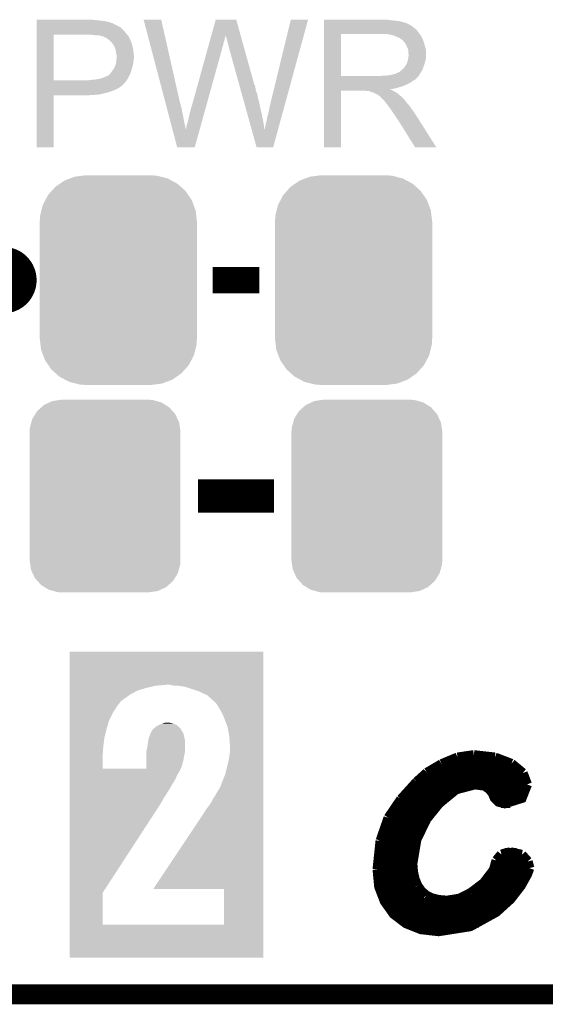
# Model space of a CAD drawing. Extents: x -0.05 to 0.95, y -0.15 to 1.54.
# Tile 9 of 32: x 0.48 to 0.63, y -0.15 to 0.14. Entities that reach past the tile are written whole.
import ezdxf

# ---------------------------------------------------------------- set-up
doc = ezdxf.new("R2010")
doc.units = 0
doc.layers.get('0').update_dxf_attribs({"linetype": 'CONTINUOUS'})
for name, color, linetype in [('GEOMAGNETIC_2_CLICK_V101_GKO', 5, 'CONTINUOUS'), ('GEOMAGNETIC_2_CLICK_V101_GTO', 14, 'CONTINUOUS'), ('GEOMAGNETIC_2_CLICK_V101_GTS', 12, 'CONTINUOUS')]:
    doc.layers.add(name, color=color, linetype=linetype)

# ---------------------------------------------------------------- blocks, each defined once
blk = doc.blocks.new('CUSTOM_75')
for points in [[(-0.01755, 0.02906), (-0.01625, 0.02996), (0.01772, 0.02906), (0.01604, 0.02996)], [(-0.01625, 0.02996), (-0.01451, 0.03062), (0.01604, 0.02996), (0.01479, 0.03062)], [(-0.01451, 0.03062), (-0.01315, 0.03114), (0.01479, 0.03062), (0.01274, 0.03114)], [(-0.01315, 0.03114), (-0.01076, 0.03144), (0.01274, 0.03114), (0.01157, 0.03144)], [(-0.01076, 0.03144), (-0.00985, 0.03155), (0.01157, 0.03144), (0.00985, 0.03155)], [(-0.02119, 0.02558), (-0.02007, 0.02685), (0.02107, 0.02558), (0.0202, 0.02685)], [(-0.02007, 0.02685), (-0.01898, 0.02807), (0.0202, 0.02685), (0.01884, 0.02807)], [(-0.01898, 0.02807), (-0.01755, 0.02906), (0.01884, 0.02807), (0.01772, 0.02906)], [(-0.02274, 0.02264), (-0.02197, 0.02411), (0.02263, 0.02264), (0.02208, 0.02411)], [(-0.02197, 0.02411), (-0.02119, 0.02558), (0.02208, 0.02411), (0.02107, 0.02558)], [(-0.02354, 0.01942), (-0.02315, 0.021), (0.02344, 0.01942), (0.02325, 0.021)], [(-0.02315, 0.021), (-0.02274, 0.02264), (0.02325, 0.021), (0.02263, 0.02264)], [(-0.02365, 0.0177), (-0.02354, 0.01942), (0.02365, 0.0177), (0.02344, 0.01942)], [(-0.0237, -0.0177), (-0.0237, 0.0177), (0.0237, -0.0177), (0.0237, 0.0177)], [(-0.02344, -0.01942), (-0.02365, -0.0177), (0.02354, -0.01942), (0.02365, -0.0177)], [(-0.02325, -0.021), (-0.02344, -0.01942), (0.02315, -0.021), (0.02354, -0.01942)], [(-0.02263, -0.02264), (-0.02325, -0.021), (0.02274, -0.02264), (0.02315, -0.021)], [(-0.02208, -0.02411), (-0.02263, -0.02264), (0.02197, -0.02411), (0.02274, -0.02264)], [(-0.02107, -0.02558), (-0.02208, -0.02411), (0.02119, -0.02558), (0.02197, -0.02411)], [(-0.0202, -0.02685), (-0.02107, -0.02558), (0.02007, -0.02685), (0.02119, -0.02558)], [(-0.01884, -0.02807), (-0.0202, -0.02685), (0.01898, -0.02807), (0.02007, -0.02685)], [(-0.01772, -0.02906), (-0.01884, -0.02807), (0.01755, -0.02906), (0.01898, -0.02807)], [(-0.01604, -0.02996), (-0.01772, -0.02906), (0.01625, -0.02996), (0.01755, -0.02906)], [(-0.01479, -0.03062), (-0.01604, -0.02996), (0.01451, -0.03062), (0.01625, -0.02996)], [(-0.01274, -0.03114), (-0.01479, -0.03062), (0.01315, -0.03114), (0.01451, -0.03062)], [(-0.01157, -0.03144), (-0.01274, -0.03114), (0.01076, -0.03144), (0.01315, -0.03114)], [(-0.00985, -0.03155), (-0.01157, -0.03144), (0.00985, -0.03155), (0.01076, -0.03144)]]:
    blk.add_solid(points)
blk = doc.blocks.new('CUSTOM_76')
for points in [[(-0.02042, 0.02561), (-0.01917, 0.02672), (0.02029, 0.02561), (0.01931, 0.02672)], [(-0.01917, 0.02672), (-0.01834, 0.02744), (0.01931, 0.02672), (0.01816, 0.02744)], [(-0.01834, 0.02744), (-0.01674, 0.02818), (0.01816, 0.02744), (0.01697, 0.02818)], [(-0.01674, 0.02818), (-0.01584, 0.0286), (0.01697, 0.02818), (0.01547, 0.0286)], [(-0.01584, 0.0286), (-0.01362, 0.02892), (0.01547, 0.0286), (0.01431, 0.02892)], [(-0.01362, 0.02892), (-0.0131, 0.029), (0.01431, 0.02892), (0.0131, 0.029)], [(-0.02188, 0.02327), (-0.02103, 0.02464), (0.02178, 0.02327), (0.02114, 0.02464)], [(-0.02103, 0.02464), (-0.02042, 0.02561), (0.02114, 0.02464), (0.02029, 0.02561)], [(-0.02262, 0.02061), (-0.0222, 0.02214), (0.02252, 0.02061), (0.0223, 0.02214)], [(-0.0222, 0.02214), (-0.02188, 0.02327), (0.0223, 0.02214), (0.02178, 0.02327)], [(-0.0227, 0.0194), (-0.02262, 0.02061), (0.0227, 0.0194), (0.02252, 0.02061)], [(-0.0227, -0.0194), (-0.0227, 0.0194), (0.0227, -0.0194), (0.0227, 0.0194)], [(-0.02252, -0.02061), (-0.0227, -0.0194), (0.02262, -0.02061), (0.0227, -0.0194)], [(-0.0223, -0.02214), (-0.02252, -0.02061), (0.0222, -0.02214), (0.02262, -0.02061)], [(-0.02178, -0.02327), (-0.0223, -0.02214), (0.02188, -0.02327), (0.0222, -0.02214)], [(-0.02114, -0.02464), (-0.02178, -0.02327), (0.02103, -0.02464), (0.02188, -0.02327)], [(-0.02029, -0.02561), (-0.02114, -0.02464), (0.02042, -0.02561), (0.02103, -0.02464)], [(-0.01931, -0.02672), (-0.02029, -0.02561), (0.01917, -0.02672), (0.02042, -0.02561)], [(-0.01816, -0.02744), (-0.01931, -0.02672), (0.01834, -0.02744), (0.01917, -0.02672)], [(-0.01697, -0.02818), (-0.01816, -0.02744), (0.01674, -0.02818), (0.01834, -0.02744)], [(-0.01547, -0.0286), (-0.01697, -0.02818), (0.01584, -0.0286), (0.01674, -0.02818)], [(-0.01431, -0.02892), (-0.01547, -0.0286), (0.01362, -0.02892), (0.01584, -0.0286)], [(-0.0131, -0.029), (-0.01431, -0.02892), (0.0131, -0.029), (0.01362, -0.02892)]]:
    blk.add_solid(points)

msp = doc.modelspace()

# ---------------------------------------------------------------- linework, layer by layer
at = {"layer": 'GEOMAGNETIC_2_CLICK_V101_GKO', "const_width": 0.006}
msp.add_lwpolyline([(-0.05, -0.15), (0.85, -0.15)], dxfattribs=at)
at = {"layer": 'GEOMAGNETIC_2_CLICK_V101_GTO', "const_width": 0.01}
msp.add_lwpolyline([(0.466, 0.065, 1), (0.476, 0.065, 1)], format="xyb", close=True, dxfattribs=at)
at = {"layer": 'GEOMAGNETIC_2_CLICK_V101_GTO'}
for points, const_width in [([(0.534, 0.065), (0.548, 0.065)], 0.008), ([(0.5296, 0), (0.5524, 0)], 0.01), ([(0.6077, -0.0787), (0.6125, -0.078)], 0.003), ([(0.6125, -0.078), (0.6126, -0.078)], 0.003), ([(0.6126, -0.078), (0.6189, -0.0787)], 0.003), ([(0.5985, -0.0833), (0.6029, -0.0807)], 0.003), ([(0.6029, -0.0807), (0.6077, -0.0787)], 0.003), ([(0.6034, -0.0804), (0.6236, -0.0804)], 0.003), ([(0.6189, -0.0787), (0.6239, -0.0806)], 0.003), ([(0.6239, -0.0806), (0.6273, -0.0834)], 0.003), ([(0.5954, -0.0861), (0.5985, -0.0833)], 0.003), ([(0.5984, -0.0834), (0.6273, -0.0834)], 0.003), ([(0.6273, -0.0834), (0.6286, -0.0868)], 0.003), ([(0.5907, -0.0913), (0.5954, -0.0861)], 0.003), ([(0.5941, -0.1107), (0.5953, -0.1034), (0.5983, -0.0972), (0.6021, -0.0925), (0.6072, -0.0883), (0.6129, -0.0868), (0.6159, -0.0872), (0.6174, -0.0883), (0.6183, -0.0895), (0.6189, -0.0909), (0.62, -0.092), (0.6219, -0.0925), (0.627, -0.0909), (0.6286, -0.0868)], 0.003), ([(0.5951, -0.0864), (0.6286, -0.0864)], 0.003), ([(0.5923, -0.0894), (0.6055, -0.0894)], 0.003), ([(0.6182, -0.0894), (0.628, -0.0894)], 0.003), ([(0.5869, -0.0969), (0.5907, -0.0913)], 0.003), ([(0.5898, -0.0924), (0.6022, -0.0924)], 0.003), ([(0.6208, -0.0924), (0.6236, -0.0924)], 0.003), ([(0.5878, -0.0954), (0.5996, -0.0954)], 0.003), ([(0.5845, -0.1038), (0.5869, -0.0969)], 0.003), ([(0.5862, -0.0984), (0.5976, -0.0984)], 0.003), ([(0.5851, -0.1014), (0.5961, -0.1014)], 0.003), ([(0.5836, -0.1124), (0.5845, -0.1038)], 0.003), ([(0.5843, -0.1044), (0.595, -0.1044)], 0.003), ([(0.5838, -0.1074), (0.5943, -0.1074)], 0.003), ([(0.6194, -0.1097), (0.6209, -0.1079)], 0.003), ([(0.6209, -0.1079), (0.6236, -0.1072)], 0.003), ([(0.6219, -0.1074), (0.6255, -0.1074)], 0.003), ([(0.6236, -0.1072), (0.627, -0.108)], 0.003), ([(0.627, -0.108), (0.6288, -0.11)], 0.003), ([(0.5836, -0.1104), (0.5941, -0.1104)], 0.003), ([(0.5941, -0.1107), (0.5943, -0.1132)], 0.003), ([(0.6186, -0.1126), (0.6194, -0.1097)], 0.003), ([(0.6192, -0.1104), (0.6289, -0.1104)], 0.003), ([(0.6288, -0.11), (0.6293, -0.112)], 0.003), ([(0.5836, -0.1124), (0.5841, -0.1176), (0.5858, -0.122), (0.5885, -0.1258), (0.5922, -0.1286), (0.5967, -0.1304), (0.602, -0.131), (0.6115, -0.1295), (0.6193, -0.1252), (0.6236, -0.1213), (0.6267, -0.1173), (0.6286, -0.1139), (0.6293, -0.112)], 0.003), ([(0.5836, -0.1134), (0.5943, -0.1134)], 0.003), ([(0.5943, -0.1132), (0.5948, -0.1154)], 0.003), ([(0.6156, -0.1165), (0.6186, -0.1126)], 0.003), ([(0.6181, -0.1134), (0.6288, -0.1134)], 0.003), ([(0.5839, -0.1164), (0.5951, -0.1164)], 0.003), ([(0.5948, -0.1154), (0.5956, -0.1173)], 0.003), ([(0.6118, -0.1194), (0.6156, -0.1165)], 0.003), ([(0.6157, -0.1164), (0.6273, -0.1164)], 0.003), ([(0.5847, -0.1194), (0.5972, -0.1194)], 0.003), ([(0.5956, -0.1173), (0.5967, -0.1189)], 0.003), ([(0.5967, -0.1189), (0.5982, -0.1202)], 0.003), ([(0.6083, -0.1212), (0.6118, -0.1194)], 0.003), ([(0.6119, -0.1194), (0.6252, -0.1194)], 0.003), ([(0.586, -0.1224), (0.6226, -0.1224)], 0.003), ([(0.5982, -0.1202), (0.6, -0.1211)], 0.003), ([(0.6, -0.1211), (0.6021, -0.1216)], 0.003), ([(0.6021, -0.1216), (0.6045, -0.1218)], 0.003), ([(0.6045, -0.1218), (0.6083, -0.1212)], 0.003), ([(0.5882, -0.1254), (0.619, -0.1254)], 0.003), ([(0.5919, -0.1284), (0.6141, -0.1284)], 0.003)]:
    msp.add_lwpolyline(points, dxfattribs=dict(at, const_width=const_width))
for points in [[(0.481, 0.1433), (0.481, 0.1434), (0.4985, 0.1433), (0.4976, 0.1434)], [(0.481, 0.1431), (0.481, 0.1433), (0.5005, 0.1431), (0.4985, 0.1433)], [(0.481, 0.143), (0.481, 0.1431), (0.5013, 0.143), (0.5005, 0.1431)], [(0.481, 0.1429), (0.481, 0.143), (0.5018, 0.1429), (0.5014, 0.143)], [(0.481, 0.1428), (0.481, 0.1429), (0.5023, 0.1428), (0.5018, 0.1429)], [(0.481, 0.1424), (0.481, 0.1428), (0.5037, 0.1424), (0.5023, 0.1428)], [(0.481, 0.1416), (0.481, 0.1424), (0.5053, 0.1416), (0.5037, 0.1424)], [(0.51983, 0.1182), (0.5132, 0.1434), (0.5242, 0.1182), (0.5185, 0.1434)], [(0.5132, 0.1434), (0.5132, 0.1434), (0.5185, 0.1434), (0.5132, 0.1434)], [(0.5336, 0.1387), (0.5349, 0.1434), (0.5424, 0.1387), (0.5411, 0.1434)], [(0.5349, 0.1434), (0.5349, 0.1434), (0.5411, 0.1434), (0.5349, 0.1434)], [(0.5515, 0.1187), (0.5575, 0.1434), (0.55595, 0.1187), (0.5627, 0.1434)], [(0.5575, 0.1434), (0.5575, 0.1434), (0.5627, 0.1434), (0.5575, 0.1434)], [(0.5675, 0.1433), (0.5675, 0.1434), (0.5874, 0.1433), (0.5863, 0.1434)], [(0.5675, 0.1431), (0.5675, 0.1433), (0.5887, 0.1431), (0.5874, 0.1433)], [(0.5675, 0.143), (0.5675, 0.1431), (0.59, 0.143), (0.5887, 0.1431)], [(0.5675, 0.1427), (0.5675, 0.143), (0.5912, 0.1427), (0.59, 0.143)], [(0.5675, 0.1425), (0.5675, 0.1427), (0.5918, 0.1425), (0.5912, 0.1427)], [(0.5675, 0.1424), (0.5675, 0.1425), (0.5923, 0.1424), (0.5918, 0.1425)], [(0.5675, 0.1423), (0.5675, 0.1424), (0.5924, 0.1423), (0.5924, 0.1424)], [(0.5675, 0.1424), (0.5675, 0.1424), (0.5924, 0.1424), (0.5923, 0.1424)], [(0.5675, 0.1421), (0.5675, 0.1423), (0.5928, 0.1421), (0.5924, 0.1423)], [(0.481, 0.1412), (0.481, 0.1416), (0.506, 0.1412), (0.5053, 0.1416)], [(0.481, 0.1411), (0.481, 0.1412), (0.5061, 0.1411), (0.506, 0.1412)], [(0.481, 0.141), (0.481, 0.1411), (0.5064, 0.141), (0.5061, 0.1411)], [(0.481, 0.1406), (0.481, 0.141), (0.5067, 0.1406), (0.5064, 0.141)], [(0.481, 0.1397), (0.481, 0.1406), (0.5076, 0.1397), (0.5067, 0.1406)], [(0.481, 0.1391), (0.481, 0.1397), (0.5081, 0.1391), (0.5076, 0.1397)], [(0.5675, 0.1419), (0.5675, 0.1421), (0.5933, 0.1419), (0.5928, 0.1421)], [(0.5675, 0.1415), (0.5675, 0.1419), (0.5939, 0.1415), (0.5933, 0.1419)], [(0.5675, 0.141), (0.5675, 0.1415), (0.5946, 0.141), (0.5939, 0.1415)], [(0.5675, 0.1404), (0.5675, 0.141), (0.5953, 0.1404), (0.5946, 0.141)], [(0.5675, 0.1396), (0.5675, 0.1404), (0.5959, 0.1396), (0.5953, 0.1404)], [(0.5675, 0.1391), (0.5675, 0.1396), (0.59629, 0.1391), (0.5959, 0.1396)], [(0.481, 0.1389), (0.481, 0.1391), (0.50827, 0.1389), (0.5081, 0.1391)], [(0.481, 0.1251), (0.481, 0.1389), (0.4861, 0.1251), (0.4861, 0.1389)], [(0.4981, 0.1388), (0.4971, 0.1389), (0.50836, 0.1388), (0.50827, 0.1389)], [(0.4989, 0.1387), (0.4981, 0.1388), (0.50844, 0.1387), (0.50836, 0.1388)], [(0.5004, 0.1385), (0.4996, 0.1387), (0.50861, 0.1385), (0.50844, 0.1387)], [(0.50087, 0.1384), (0.5006, 0.1385), (0.5087, 0.1384), (0.50861, 0.1385)], [(0.5014, 0.1382), (0.50087, 0.1384), (0.50879, 0.1382), (0.5087, 0.1384)], [(0.502, 0.1379), (0.5014, 0.1382), (0.50892, 0.1379), (0.50879, 0.1382)], [(0.5025, 0.1375), (0.502, 0.1379), (0.5091, 0.1375), (0.50892, 0.1379)], [(0.50263, 0.1374), (0.5025, 0.1375), (0.5092, 0.1374), (0.5091, 0.1375)], [(0.503, 0.1371), (0.50263, 0.1374), (0.5093, 0.1371), (0.5092, 0.1374)], [(0.5035, 0.1366), (0.503, 0.1371), (0.5095, 0.1366), (0.5093, 0.1371)], [(0.5036, 0.1365), (0.5035, 0.1366), (0.50953, 0.1365), (0.5095, 0.1366)], [(0.5038, 0.1362), (0.5036, 0.1365), (0.50963, 0.1362), (0.50953, 0.1365)], [(0.53277, 0.1357), (0.53299, 0.1365), (0.5371, 0.1357), (0.5373, 0.1365)], [(0.53299, 0.1365), (0.53318, 0.1372), (0.5373, 0.1365), (0.5375, 0.1372)], [(0.53318, 0.1372), (0.53335, 0.1378), (0.5375, 0.1372), (0.5377, 0.1378)], [(0.53335, 0.1378), (0.53349, 0.1383), (0.5377, 0.1378), (0.5378, 0.1383)], [(0.53349, 0.1383), (0.53357, 0.1386), (0.5378, 0.1383), (0.5378, 0.1386)], [(0.53357, 0.1386), (0.5336, 0.1387), (0.5378, 0.1386), (0.5379, 0.1387)], [(0.5379, 0.1386), (0.5379, 0.1387), (0.54243, 0.1386), (0.5424, 0.1387)], [(0.5382, 0.1377), (0.5379, 0.1386), (0.54268, 0.1377), (0.54243, 0.1386)], [(0.5384, 0.137), (0.5382, 0.1377), (0.54287, 0.137), (0.54268, 0.1377)], [(0.5386, 0.1362), (0.5384, 0.137), (0.54309, 0.1362), (0.54287, 0.137)], [(0.5675, 0.1264), (0.5675, 0.1391), (0.5726, 0.1264), (0.5726, 0.1391)], [(0.5675, 0.1391), (0.5675, 0.1391), (0.5726, 0.1391), (0.5847, 0.1391)], [(0.5875, 0.1389), (0.5862, 0.1391), (0.59644, 0.1389), (0.59629, 0.1391)], [(0.58823, 0.1387), (0.5875, 0.1389), (0.5966, 0.1387), (0.59644, 0.1389)], [(0.5886, 0.1386), (0.58823, 0.1387), (0.5966, 0.1386), (0.5966, 0.1387)], [(0.5894, 0.1382), (0.5886, 0.1386), (0.5969, 0.1382), (0.5967, 0.1386)], [(0.5886, 0.1386), (0.5886, 0.1386), (0.5967, 0.1386), (0.5966, 0.1386)], [(0.5902, 0.1379), (0.5894, 0.1382), (0.59702, 0.1379), (0.5969, 0.1382)], [(0.59047, 0.1377), (0.5902, 0.1379), (0.5971, 0.1377), (0.59702, 0.1379)], [(0.5906, 0.1376), (0.59047, 0.1377), (0.59714, 0.1376), (0.5971, 0.1377)], [(0.5909, 0.1374), (0.5906, 0.1376), (0.59723, 0.1374), (0.59714, 0.1376)], [(0.59135, 0.137), (0.591, 0.1374), (0.5974, 0.137), (0.59723, 0.1374)], [(0.5917, 0.1366), (0.59135, 0.137), (0.59753, 0.1366), (0.5974, 0.137)], [(0.59206, 0.1361), (0.5917, 0.1366), (0.5977, 0.1361), (0.59753, 0.1366)], [(0.50401, 0.136), (0.5039, 0.1362), (0.5097, 0.136), (0.50963, 0.1362)], [(0.5043, 0.1355), (0.50401, 0.136), (0.50982, 0.1355), (0.5097, 0.136)], [(0.50445, 0.1352), (0.5043, 0.1355), (0.5099, 0.1352), (0.50982, 0.1355)], [(0.5046, 0.1349), (0.50445, 0.1352), (0.50997, 0.1349), (0.5099, 0.1352)], [(0.50475, 0.1343), (0.5046, 0.1349), (0.5101, 0.1343), (0.50997, 0.1349)], [(0.5048, 0.1341), (0.50475, 0.1343), (0.51012, 0.1341), (0.5101, 0.1343)], [(0.5049, 0.1335), (0.5048, 0.1341), (0.51018, 0.1335), (0.51012, 0.1341)], [(0.50494, 0.1333), (0.5049, 0.1335), (0.5102, 0.1333), (0.51018, 0.1335)], [(0.5277, 0.1174), (0.53235, 0.1342), (0.53204, 0.1174), (0.5367, 0.1342)], [(0.53235, 0.1342), (0.53257, 0.135), (0.5367, 0.1342), (0.5369, 0.135)], [(0.53257, 0.135), (0.53277, 0.1357), (0.5369, 0.135), (0.5371, 0.1357)], [(0.5388, 0.1355), (0.5386, 0.1362), (0.54329, 0.1355), (0.54309, 0.1362)], [(0.5389, 0.1349), (0.5388, 0.1355), (0.54345, 0.1349), (0.54329, 0.1355)], [(0.539, 0.1346), (0.5389, 0.1349), (0.54354, 0.1346), (0.54345, 0.1349)], [(0.5391, 0.1344), (0.539, 0.1346), (0.54359, 0.1344), (0.54354, 0.1346)], [(0.5391, 0.1342), (0.5391, 0.1344), (0.54365, 0.1342), (0.54359, 0.1344)], [(0.54196, 0.1239), (0.5391, 0.1342), (0.5465, 0.1239), (0.54365, 0.1342)], [(0.5922, 0.1359), (0.59206, 0.1361), (0.59776, 0.1359), (0.5977, 0.1361)], [(0.5925, 0.1351), (0.5922, 0.1359), (0.598, 0.1351), (0.59776, 0.1359)], [(0.5928, 0.1345), (0.5925, 0.1351), (0.59812, 0.1345), (0.598, 0.1351)], [(0.59286, 0.1341), (0.5928, 0.1345), (0.5982, 0.1341), (0.59812, 0.1345)], [(0.5929, 0.1338), (0.59286, 0.1341), (0.5982, 0.1338), (0.5982, 0.1341)], [(0.5929, 0.1333), (0.5929, 0.1338), (0.5982, 0.1333), (0.5982, 0.1338)], [(0.50482, 0.13), (0.505, 0.1309), (0.51, 0.13), (0.51018, 0.1309)], [(0.5051, 0.1325), (0.50494, 0.1333), (0.51027, 0.1325), (0.5102, 0.1333)], [(0.505, 0.1309), (0.50501, 0.131), (0.51018, 0.1309), (0.5102, 0.131)], [(0.50501, 0.131), (0.50504, 0.1314), (0.5102, 0.131), (0.5102, 0.1314)], [(0.50504, 0.1314), (0.50508, 0.1318), (0.5102, 0.1314), (0.5103, 0.1318)], [(0.50508, 0.1318), (0.5051, 0.1321), (0.5103, 0.1318), (0.5103, 0.1321)], [(0.5051, 0.1322), (0.5051, 0.1325), (0.5103, 0.1322), (0.51027, 0.1325)], [(0.5051, 0.1321), (0.5051, 0.1322), (0.5103, 0.1321), (0.5103, 0.1322)], [(0.5923, 0.13), (0.5925, 0.1305), (0.59772, 0.13), (0.5979, 0.1305)], [(0.5925, 0.1305), (0.5927, 0.131), (0.5979, 0.1305), (0.598, 0.131)], [(0.5927, 0.131), (0.5928, 0.1315), (0.598, 0.131), (0.5981, 0.1315)], [(0.5928, 0.1315), (0.59286, 0.1319), (0.5981, 0.1315), (0.5982, 0.1319)], [(0.59286, 0.1319), (0.593, 0.1329), (0.5982, 0.1319), (0.5982, 0.1329)], [(0.593, 0.133), (0.5929, 0.1333), (0.5982, 0.133), (0.5982, 0.1333)], [(0.593, 0.1329), (0.593, 0.133), (0.5982, 0.1329), (0.5982, 0.133)], [(0.50336, 0.1274), (0.5036, 0.1278), (0.5093, 0.1274), (0.50941, 0.1278)], [(0.5036, 0.1278), (0.50384, 0.1281), (0.50941, 0.1278), (0.5095, 0.1281)], [(0.50384, 0.1281), (0.504, 0.1283), (0.5095, 0.1281), (0.50956, 0.1283)], [(0.504, 0.1283), (0.5044, 0.129), (0.50956, 0.1283), (0.50978, 0.129)], [(0.5044, 0.129), (0.50458, 0.1294), (0.50978, 0.129), (0.5099, 0.1294)], [(0.50458, 0.1294), (0.5048, 0.1299), (0.5099, 0.1294), (0.50998, 0.1299)], [(0.5048, 0.1299), (0.50482, 0.13), (0.50998, 0.1299), (0.51, 0.13)], [(0.5896, 0.1274), (0.5901, 0.1276), (0.59657, 0.1274), (0.59669, 0.1276)], [(0.5901, 0.1276), (0.59097, 0.1283), (0.59669, 0.1276), (0.5971, 0.1283)], [(0.59097, 0.1283), (0.5911, 0.1284), (0.5971, 0.1283), (0.59714, 0.1284)], [(0.5911, 0.1284), (0.5916, 0.1289), (0.59714, 0.1284), (0.59732, 0.1289)], [(0.5916, 0.1289), (0.5919, 0.1294), (0.59732, 0.1289), (0.5975, 0.1294)], [(0.5919, 0.1294), (0.592, 0.1295), (0.5975, 0.1294), (0.59754, 0.1295)], [(0.592, 0.1295), (0.5921, 0.1297), (0.59754, 0.1295), (0.59761, 0.1297)], [(0.5921, 0.1297), (0.5923, 0.13), (0.59761, 0.1297), (0.59772, 0.13)], [(0.481, 0.1246), (0.481, 0.1251), (0.5077, 0.1246), (0.50806, 0.1251)], [(0.481, 0.1251), (0.481, 0.1251), (0.4964, 0.1251), (0.4861, 0.1251)], [(0.481, 0.124), (0.481, 0.1246), (0.5071, 0.124), (0.5077, 0.1246)], [(0.4964, 0.1251), (0.4968, 0.1252), (0.50806, 0.1251), (0.50813, 0.1252)], [(0.4972, 0.1252), (0.4976, 0.1253), (0.50813, 0.1252), (0.5082, 0.1253)], [(0.4976, 0.1253), (0.4987, 0.1254), (0.5082, 0.1253), (0.50826, 0.1254)], [(0.4987, 0.1254), (0.4999, 0.1256), (0.50826, 0.1254), (0.50837, 0.1256)], [(0.4999, 0.1256), (0.501, 0.1259), (0.50837, 0.1256), (0.50854, 0.1259)], [(0.501, 0.1259), (0.5021, 0.1264), (0.50854, 0.1259), (0.50883, 0.1264)], [(0.5021, 0.1264), (0.5026, 0.1266), (0.50883, 0.1264), (0.50894, 0.1266)], [(0.5026, 0.1266), (0.5027, 0.1267), (0.50894, 0.1266), (0.509, 0.1267)], [(0.5027, 0.1267), (0.5033, 0.1273), (0.509, 0.1267), (0.50926, 0.1273)], [(0.5033, 0.1273), (0.50336, 0.1274), (0.50926, 0.1273), (0.5093, 0.1274)], [(0.5675, 0.126), (0.5675, 0.1264), (0.5956, 0.126), (0.59592, 0.1264)], [(0.5675, 0.1264), (0.5675, 0.1264), (0.5841, 0.1264), (0.5726, 0.1264)], [(0.5675, 0.1259), (0.5675, 0.126), (0.5955, 0.1259), (0.5956, 0.126)], [(0.5675, 0.1257), (0.5675, 0.1259), (0.5953, 0.1257), (0.5954, 0.1259)], [(0.5675, 0.1259), (0.5675, 0.1259), (0.5954, 0.1259), (0.5955, 0.1259)], [(0.5675, 0.1255), (0.5675, 0.1257), (0.5951, 0.1255), (0.5953, 0.1257)], [(0.5675, 0.1253), (0.5675, 0.1255), (0.5948, 0.1253), (0.5951, 0.1255)], [(0.5675, 0.1251), (0.5675, 0.1253), (0.5944, 0.1251), (0.5948, 0.1253)], [(0.5675, 0.1245), (0.5675, 0.1251), (0.5936, 0.1245), (0.5944, 0.1251)], [(0.5675, 0.1239), (0.5675, 0.1245), (0.5924, 0.1239), (0.5936, 0.1245)], [(0.5841, 0.1264), (0.5847, 0.1265), (0.59592, 0.1264), (0.596, 0.1265)], [(0.5855, 0.1265), (0.5873, 0.1267), (0.596, 0.1265), (0.59613, 0.1267)], [(0.5873, 0.1267), (0.5882, 0.1269), (0.59613, 0.1267), (0.59627, 0.1269)], [(0.5882, 0.1269), (0.5889, 0.1271), (0.59627, 0.1269), (0.5964, 0.1271)], [(0.5891, 0.1271), (0.5893, 0.1273), (0.5964, 0.1271), (0.59652, 0.1273)], [(0.5893, 0.1273), (0.5896, 0.1274), (0.59652, 0.1273), (0.59657, 0.1274)], [(0.481, 0.1239), (0.481, 0.124), (0.5071, 0.1239), (0.5071, 0.124)], [(0.481, 0.1236), (0.481, 0.1239), (0.5068, 0.1236), (0.5071, 0.1239)], [(0.481, 0.1235), (0.481, 0.1236), (0.5065, 0.1235), (0.5068, 0.1236)], [(0.481, 0.1232), (0.481, 0.1235), (0.5062, 0.1232), (0.5065, 0.1235)], [(0.481, 0.1229), (0.481, 0.1232), (0.5058, 0.1229), (0.5062, 0.1232)], [(0.481, 0.1223), (0.481, 0.1229), (0.5046, 0.1223), (0.5058, 0.1229)], [(0.481, 0.122), (0.481, 0.1223), (0.5039, 0.122), (0.5046, 0.1223)], [(0.481, 0.1214), (0.481, 0.122), (0.5021, 0.1214), (0.5039, 0.122)], [(0.54204, 0.1236), (0.54196, 0.1239), (0.5467, 0.1236), (0.5465, 0.1239)], [(0.54215, 0.1232), (0.54204, 0.1236), (0.5468, 0.1232), (0.5467, 0.1236)], [(0.54229, 0.1227), (0.54215, 0.1232), (0.5469, 0.1227), (0.5468, 0.1232)], [(0.54248, 0.122), (0.54229, 0.1227), (0.547, 0.122), (0.5469, 0.1227)], [(0.54268, 0.1213), (0.54248, 0.122), (0.5473, 0.1213), (0.547, 0.122)], [(0.5675, 0.1233), (0.5675, 0.1239), (0.591, 0.1233), (0.5924, 0.1239)], [(0.5675, 0.1231), (0.5675, 0.1233), (0.5902, 0.1231), (0.591, 0.1233)], [(0.5675, 0.1228), (0.5675, 0.1231), (0.5893, 0.1228), (0.5902, 0.1231)], [(0.5675, 0.1226), (0.5675, 0.1228), (0.5884, 0.1226), (0.5893, 0.1228)], [(0.5675, 0.1225), (0.5675, 0.1226), (0.5874, 0.1225), (0.5884, 0.1226)], [(0.5675, 0.1224), (0.5675, 0.1225), (0.5875, 0.1224), (0.5874, 0.1225)], [(0.5675, 0.122), (0.5675, 0.1224), (0.5883, 0.122), (0.5875, 0.1224)], [(0.5675, 0.105), (0.5675, 0.122), (0.5726, 0.105), (0.5726, 0.122)], [(0.5675, 0.122), (0.5675, 0.122), (0.5726, 0.122), (0.5802, 0.122)], [(0.5806, 0.1219), (0.5802, 0.122), (0.5885, 0.1219), (0.5883, 0.122)], [(0.5812, 0.1218), (0.5811, 0.1219), (0.58867, 0.1218), (0.5885, 0.1219)], [(0.5822, 0.1215), (0.5813, 0.1218), (0.58917, 0.1215), (0.58867, 0.1218)], [(0.481, 0.1212), (0.481, 0.1214), (0.5011, 0.1212), (0.5021, 0.1214)], [(0.481, 0.1209), (0.481, 0.1212), (0.5, 0.1209), (0.5011, 0.1212)], [(0.481, 0.1208), (0.481, 0.1209), (0.4988, 0.1208), (0.5, 0.1209)], [(0.481, 0.1207), (0.481, 0.1208), (0.4974, 0.1207), (0.4988, 0.1208)], [(0.481, 0.1206), (0.481, 0.1207), (0.4959, 0.1206), (0.4974, 0.1207)], [(0.481, 0.105), (0.481, 0.1206), (0.4861, 0.105), (0.4861, 0.1206)], [(0.481, 0.1206), (0.481, 0.1206), (0.4861, 0.1206), (0.4959, 0.1206)], [(0.5429, 0.1205), (0.54268, 0.1213), (0.5475, 0.1205), (0.5473, 0.1213)], [(0.54318, 0.1195), (0.5429, 0.1205), (0.5477, 0.1195), (0.5475, 0.1205)], [(0.54346, 0.1185), (0.54318, 0.1195), (0.548, 0.1185), (0.5477, 0.1195)], [(0.5511, 0.117), (0.5515, 0.1187), (0.55548, 0.117), (0.55595, 0.1187)], [(0.5826, 0.1214), (0.5822, 0.1215), (0.58933, 0.1214), (0.58917, 0.1215)], [(0.58275, 0.1213), (0.5826, 0.1214), (0.5895, 0.1213), (0.58933, 0.1214)], [(0.5832, 0.121), (0.58275, 0.1213), (0.58988, 0.121), (0.5895, 0.1213)], [(0.5835, 0.1209), (0.5832, 0.121), (0.59, 0.1209), (0.58988, 0.121)], [(0.5836, 0.1208), (0.5836, 0.1209), (0.5901, 0.1208), (0.59, 0.1209)], [(0.5841, 0.1205), (0.5836, 0.1208), (0.5904, 0.1205), (0.5901, 0.1208)], [(0.5842, 0.1204), (0.5841, 0.1205), (0.5906, 0.1204), (0.5904, 0.1205)], [(0.5854, 0.1192), (0.5842, 0.1204), (0.5918, 0.1192), (0.5906, 0.1204)], [(0.5857, 0.1189), (0.5854, 0.1192), (0.59203, 0.1189), (0.5918, 0.1192)], [(0.586, 0.1185), (0.5857, 0.1189), (0.59232, 0.1185), (0.59203, 0.1189)], [(0.51988, 0.118), (0.51983, 0.1182), (0.5243, 0.118), (0.5242, 0.1182)], [(0.51993, 0.1178), (0.51988, 0.118), (0.5243, 0.1178), (0.5243, 0.118)], [(0.52009, 0.1172), (0.51993, 0.1178), (0.5245, 0.1172), (0.5243, 0.1178)], [(0.5202, 0.1168), (0.52009, 0.1172), (0.5246, 0.1168), (0.5245, 0.1172)], [(0.52033, 0.1163), (0.5202, 0.1168), (0.5247, 0.1163), (0.5246, 0.1168)], [(0.52049, 0.1157), (0.52033, 0.1163), (0.5248, 0.1157), (0.5247, 0.1163)], [(0.5208, 0.1145), (0.52049, 0.1157), (0.5251, 0.1145), (0.5248, 0.1157)], [(0.5271, 0.1154), (0.5273, 0.1159), (0.53148, 0.1154), (0.53162, 0.1159)], [(0.5273, 0.1159), (0.5275, 0.1169), (0.53162, 0.1159), (0.5319, 0.1169)], [(0.5275, 0.1169), (0.5276, 0.1172), (0.5319, 0.1169), (0.53198, 0.1172)], [(0.5276, 0.1172), (0.5277, 0.1174), (0.53198, 0.1172), (0.53204, 0.1174)], [(0.54376, 0.1174), (0.54346, 0.1185), (0.5482, 0.1174), (0.548, 0.1185)], [(0.54437, 0.1152), (0.54376, 0.1174), (0.5487, 0.1152), (0.5482, 0.1174)], [(0.5508, 0.1154), (0.5511, 0.117), (0.55504, 0.1154), (0.55548, 0.117)], [(0.5861, 0.1184), (0.586, 0.1185), (0.5924, 0.1184), (0.59232, 0.1185)], [(0.5862, 0.1183), (0.5861, 0.1184), (0.59249, 0.1183), (0.5924, 0.1184)], [(0.5868, 0.1175), (0.5862, 0.1183), (0.5932, 0.1175), (0.59249, 0.1183)], [(0.5874, 0.1167), (0.5868, 0.1175), (0.59376, 0.1167), (0.5932, 0.1175)], [(0.58753, 0.1165), (0.5874, 0.1167), (0.5939, 0.1165), (0.59376, 0.1167)], [(0.58827, 0.1154), (0.58753, 0.1165), (0.5947, 0.1154), (0.5939, 0.1165)], [(0.52114, 0.1132), (0.5208, 0.1145), (0.5253, 0.1132), (0.5251, 0.1145)], [(0.52151, 0.1118), (0.52114, 0.1132), (0.5256, 0.1118), (0.5253, 0.1132)], [(0.5264, 0.1123), (0.5267, 0.1135), (0.53062, 0.1123), (0.53096, 0.1135)], [(0.5267, 0.1135), (0.527, 0.1148), (0.53096, 0.1135), (0.53132, 0.1148)], [(0.527, 0.1148), (0.5271, 0.1154), (0.53132, 0.1148), (0.53148, 0.1154)], [(0.54504, 0.1128), (0.54437, 0.1152), (0.5492, 0.1128), (0.5487, 0.1152)], [(0.54573, 0.11031), (0.54504, 0.1128), (0.5496, 0.11031), (0.5492, 0.1128)], [(0.55, 0.1122), (0.5502, 0.1128), (0.55417, 0.1122), (0.55433, 0.1128)], [(0.5502, 0.1128), (0.5504, 0.114), (0.55433, 0.1128), (0.55466, 0.114)], [(0.5504, 0.114), (0.5508, 0.1154), (0.55466, 0.114), (0.55504, 0.1154)], [(0.5886, 0.1149), (0.58827, 0.1154), (0.59502, 0.1149), (0.5947, 0.1154)], [(0.5891, 0.1142), (0.5886, 0.1149), (0.59546, 0.1142), (0.59502, 0.1149)], [(0.5895, 0.1135), (0.5891, 0.1142), (0.59591, 0.1135), (0.59546, 0.1142)], [(0.5898, 0.1132), (0.5895, 0.1135), (0.5961, 0.1132), (0.59591, 0.1135)], [(0.5899, 0.113), (0.5898, 0.1132), (0.59622, 0.113), (0.5961, 0.1132)], [(0.5949, 0.105), (0.5899, 0.113), (0.6013, 0.105), (0.59622, 0.113)], [(0.5219, 0.11031), (0.52151, 0.1118), (0.5259, 0.11031), (0.5256, 0.1118)], [(0.5233, 0.105), (0.5219, 0.11031), (0.5286, 0.105), (0.53007, 0.11031)], [(0.5259, 0.1104), (0.526, 0.1106), (0.5301, 0.1104), (0.53015, 0.1106)], [(0.5259, 0.11031), (0.5259, 0.1104), (0.53007, 0.11031), (0.5301, 0.1104)], [(0.526, 0.1106), (0.5261, 0.1109), (0.53015, 0.1106), (0.53024, 0.1109)], [(0.5261, 0.1113), (0.5262, 0.1118), (0.53035, 0.1113), (0.53049, 0.1118)], [(0.5261, 0.1109), (0.5261, 0.1113), (0.53024, 0.1109), (0.53035, 0.1113)], [(0.5262, 0.1118), (0.5264, 0.1123), (0.53049, 0.1118), (0.53062, 0.1123)], [(0.5472, 0.105), (0.54573, 0.11031), (0.5522, 0.105), (0.55365, 0.11031)], [(0.5496, 0.1104), (0.5497, 0.1105), (0.55368, 0.1104), (0.5537, 0.1105)], [(0.5496, 0.11031), (0.5496, 0.1104), (0.55365, 0.11031), (0.55368, 0.1104)], [(0.5497, 0.1107), (0.5498, 0.111), (0.55376, 0.1107), (0.55384, 0.111)], [(0.5497, 0.1105), (0.5497, 0.1107), (0.5537, 0.1105), (0.55376, 0.1107)], [(0.5498, 0.1113), (0.5499, 0.1117), (0.55392, 0.1113), (0.55403, 0.1117)], [(0.5498, 0.111), (0.5498, 0.1113), (0.55384, 0.111), (0.55392, 0.1113)], [(0.5499, 0.1117), (0.55, 0.1122), (0.55403, 0.1117), (0.55417, 0.1122)], [(0.6013, 0.105), (0.6013, 0.105), (0.6013, 0.105), (0.5949, 0.105)], [(0.4909, -0.0568), (0.4909, -0.0468), (0.5492, -0.0568), (0.5492, -0.0468)], [(0.4909, -0.0468), (0.4909, -0.0468), (0.5492, -0.0468), (0.4909, -0.0468)], [(0.4909, -0.0571), (0.4909, -0.0568), (0.5168, -0.0571), (0.5203, -0.0568)], [(0.4909, -0.0578), (0.4909, -0.0571), (0.5138, -0.0578), (0.5168, -0.0571)], [(0.4909, -0.0586), (0.4909, -0.0578), (0.5113, -0.0586), (0.5138, -0.0578)], [(0.4909, -0.0597), (0.4909, -0.0586), (0.5092, -0.0597), (0.5113, -0.0586)], [(0.5218, -0.057), (0.5211, -0.0568), (0.5492, -0.057), (0.5492, -0.0568)], [(0.5235, -0.0571), (0.5218, -0.057), (0.5492, -0.0571), (0.5492, -0.057)], [(0.5256, -0.0574), (0.5235, -0.0571), (0.5492, -0.0574), (0.5492, -0.0571)], [(0.5278, -0.0581), (0.5256, -0.0574), (0.5492, -0.0581), (0.5492, -0.0574)], [(0.5301, -0.0589), (0.5278, -0.0581), (0.5492, -0.0589), (0.5492, -0.0581)], [(0.5324, -0.06), (0.5301, -0.0589), (0.5492, -0.06), (0.5492, -0.0589)], [(0.4909, -0.0608), (0.4909, -0.0597), (0.5077, -0.0608), (0.5092, -0.0597)], [(0.4909, -0.0617), (0.4909, -0.0608), (0.5064, -0.0617), (0.5077, -0.0608)], [(0.4909, -0.0624), (0.4909, -0.0617), (0.5059, -0.0624), (0.5064, -0.0617)], [(0.5343, -0.0617), (0.5324, -0.06), (0.5492, -0.0617), (0.5492, -0.06)], [(0.5351, -0.0625), (0.5343, -0.0617), (0.5492, -0.0625), (0.5492, -0.0617)], [(0.4909, -0.0627), (0.4909, -0.0624), (0.5056, -0.0627), (0.5059, -0.0624)], [(0.4909, -0.065), (0.4909, -0.0627), (0.5041, -0.065), (0.5056, -0.0627)], [(0.4909, -0.0676), (0.4909, -0.065), (0.5028, -0.0676), (0.5041, -0.065)], [(0.5358, -0.0636), (0.5351, -0.0625), (0.5492, -0.0636), (0.5492, -0.0625)], [(0.5368, -0.0653), (0.5358, -0.0636), (0.5492, -0.0653), (0.5492, -0.0636)], [(0.4909, -0.0703), (0.4909, -0.0676), (0.502, -0.0703), (0.5028, -0.0676)], [(0.5376, -0.0672), (0.5368, -0.0653), (0.5492, -0.0672), (0.5492, -0.0653)], [(0.5385, -0.0696), (0.5376, -0.0672), (0.5492, -0.0696), (0.5492, -0.0672)], [(0.4909, -0.0728), (0.4909, -0.0703), (0.5014, -0.0728), (0.502, -0.0703)], [(0.5154, -0.0711), (0.51568, -0.0707), (0.52495, -0.0711), (0.5247, -0.0707)], [(0.5154, -0.0713), (0.5154, -0.0711), (0.52508, -0.0713), (0.52495, -0.0711)], [(0.51568, -0.0707), (0.5161, -0.0701), (0.5247, -0.0707), (0.52436, -0.0701)], [(0.5161, -0.0701), (0.51622, -0.07), (0.52436, -0.0701), (0.5243, -0.07)], [(0.51622, -0.07), (0.51633, -0.0699), (0.5243, -0.07), (0.5243, -0.0699)], [(0.51633, -0.0699), (0.51657, -0.0697), (0.5243, -0.0699), (0.524, -0.0697)], [(0.51657, -0.0697), (0.5168, -0.0695), (0.524, -0.0697), (0.5238, -0.0695)], [(0.5168, -0.0695), (0.51763, -0.069), (0.5238, -0.0695), (0.5233, -0.069)], [(0.51763, -0.069), (0.5178, -0.0689), (0.5233, -0.069), (0.52308, -0.0689)], [(0.5178, -0.0689), (0.5186, -0.0686), (0.52308, -0.0689), (0.52242, -0.0686)], [(0.5186, -0.0686), (0.51883, -0.0685), (0.52242, -0.0686), (0.5222, -0.0685)], [(0.51883, -0.0685), (0.5193, -0.0683), (0.5222, -0.0685), (0.5214, -0.0683)], [(0.5193, -0.0683), (0.52, -0.0682), (0.5214, -0.0683), (0.5206, -0.0682)], [(0.539, -0.0724), (0.5385, -0.0696), (0.5492, -0.0724), (0.5492, -0.0696)], [(0.4909, -0.0751), (0.4909, -0.0728), (0.5011, -0.0751), (0.5014, -0.0728)], [(0.5145, -0.0742), (0.51454, -0.074), (0.5257, -0.0742), (0.5257, -0.074)], [(0.51454, -0.074), (0.51466, -0.0733), (0.5257, -0.074), (0.5256, -0.0733)], [(0.51466, -0.0733), (0.5147, -0.0731), (0.5256, -0.0733), (0.52556, -0.0731)], [(0.5147, -0.0731), (0.515, -0.0722), (0.52556, -0.0731), (0.52536, -0.0722)], [(0.515, -0.0722), (0.5152, -0.0717), (0.52536, -0.0722), (0.52524, -0.0717)], [(0.5152, -0.0717), (0.5153, -0.0715), (0.52524, -0.0717), (0.5252, -0.0715)], [(0.5153, -0.0715), (0.5154, -0.0713), (0.5252, -0.0715), (0.52508, -0.0713)], [(0.5392, -0.0756), (0.539, -0.0724), (0.5492, -0.0756), (0.5492, -0.0724)], [(0.4909, -0.0761), (0.4909, -0.0751), (0.501, -0.0761), (0.5011, -0.0751)], [(0.4909, -0.0769), (0.4909, -0.0761), (0.501, -0.0769), (0.501, -0.0761)], [(0.4909, -0.0776), (0.4909, -0.0769), (0.5009, -0.0776), (0.501, -0.0769)], [(0.514, -0.0771), (0.51406, -0.0768), (0.52564, -0.0771), (0.5257, -0.0768)], [(0.51406, -0.0768), (0.5143, -0.0756), (0.5257, -0.0768), (0.5257, -0.0756)], [(0.5143, -0.0756), (0.5145, -0.0742), (0.5257, -0.0756), (0.5257, -0.0742)], [(0.5392, -0.0771), (0.5392, -0.0756), (0.5492, -0.0771), (0.5492, -0.0756)], [(0.4909, -0.0821), (0.4909, -0.0776), (0.5009, -0.0821), (0.5009, -0.0776)], [(0.514, -0.0782), (0.514, -0.0771), (0.5254, -0.0782), (0.52564, -0.0771)], [(0.514, -0.0794), (0.514, -0.0782), (0.5252, -0.0794), (0.5254, -0.0782)], [(0.514, -0.0806), (0.514, -0.0794), (0.5249, -0.0806), (0.5252, -0.0794)], [(0.5379, -0.0832), (0.5389, -0.0792), (0.5492, -0.0832), (0.5492, -0.0792)], [(0.5389, -0.0792), (0.539, -0.0781), (0.5492, -0.0792), (0.5492, -0.0781)], [(0.539, -0.0781), (0.5392, -0.0771), (0.5492, -0.0781), (0.5492, -0.0771)], [(0.4909, -0.0822), (0.4909, -0.0821), (0.5243, -0.0822), (0.52434, -0.0821)], [(0.4909, -0.0821), (0.4909, -0.0821), (0.514, -0.0821), (0.5009, -0.0821)], [(0.4909, -0.0826), (0.4909, -0.0822), (0.5242, -0.0826), (0.5243, -0.0822)], [(0.4909, -0.0828), (0.4909, -0.0826), (0.524, -0.0828), (0.5242, -0.0826)], [(0.4909, -0.084), (0.4909, -0.0828), (0.5233, -0.084), (0.524, -0.0828)], [(0.514, -0.0815), (0.514, -0.0806), (0.5246, -0.0815), (0.5249, -0.0806)], [(0.514, -0.0821), (0.514, -0.0815), (0.52434, -0.0821), (0.5246, -0.0815)], [(0.4909, -0.0854), (0.4909, -0.084), (0.5227, -0.0854), (0.5233, -0.084)], [(0.4909, -0.0868), (0.4909, -0.0854), (0.5218, -0.0868), (0.5227, -0.0854)], [(0.5363, -0.0875), (0.5371, -0.0854), (0.5492, -0.0875), (0.5492, -0.0854)], [(0.5371, -0.0854), (0.5375, -0.0844), (0.5492, -0.0854), (0.5492, -0.0844)], [(0.5375, -0.0844), (0.5378, -0.0838), (0.5492, -0.0844), (0.5492, -0.0838)], [(0.5378, -0.0838), (0.5379, -0.0833), (0.5492, -0.0838), (0.5492, -0.0833)], [(0.5379, -0.0833), (0.5379, -0.0832), (0.5492, -0.0833), (0.5492, -0.0832)], [(0.4909, -0.0882), (0.4909, -0.0868), (0.521, -0.0882), (0.5218, -0.0868)], [(0.4909, -0.0893), (0.4909, -0.0882), (0.5203, -0.0893), (0.521, -0.0882)], [(0.535, -0.0897), (0.5363, -0.0875), (0.5492, -0.0897), (0.5492, -0.0875)], [(0.4909, -0.0903), (0.4909, -0.0893), (0.5197, -0.0903), (0.5203, -0.0893)], [(0.4909, -0.0908), (0.4909, -0.0903), (0.5193, -0.0908), (0.5197, -0.0903)], [(0.4909, -0.0911), (0.4909, -0.0908), (0.5192, -0.0911), (0.5193, -0.0908)], [(0.4909, -0.0928), (0.4909, -0.0911), (0.5182, -0.0928), (0.5192, -0.0911)], [(0.5331, -0.0929), (0.5338, -0.0918), (0.5492, -0.0929), (0.5492, -0.0918)], [(0.5338, -0.0918), (0.5343, -0.0908), (0.5492, -0.0918), (0.5492, -0.0908)], [(0.5343, -0.0908), (0.5347, -0.0903), (0.5492, -0.0908), (0.5492, -0.0903)], [(0.5347, -0.0903), (0.535, -0.0897), (0.5492, -0.0903), (0.5492, -0.0897)], [(0.4909, -0.1194), (0.4909, -0.0928), (0.5009, -0.1194), (0.5182, -0.0928)], [(0.5311, -0.0958), (0.5321, -0.0942), (0.5492, -0.0958), (0.5492, -0.0942)], [(0.5321, -0.0942), (0.5331, -0.0929), (0.5492, -0.0942), (0.5492, -0.0929)], [(0.5161, -0.1183), (0.5311, -0.0958), (0.5492, -0.1183), (0.5492, -0.0958)], [(0.5374, -0.129), (0.5374, -0.1183), (0.5492, -0.129), (0.5492, -0.1183)], [(0.4909, -0.129), (0.4909, -0.1194), (0.5009, -0.129), (0.5009, -0.1194)], [(0.4909, -0.139), (0.4909, -0.129), (0.5492, -0.139), (0.5492, -0.129)], [(0.4909, -0.129), (0.4909, -0.129), (0.5374, -0.129), (0.5009, -0.129)]]:
    msp.add_solid(points, dxfattribs=at)

# ---------------------------------------------------------------- block references
at = {"layer": 'GEOMAGNETIC_2_CLICK_V101_GTS'}
for name, p in [('CUSTOM_75', (0.5056, 0.065)), ('CUSTOM_75', (0.5764, 0.065)), ('CUSTOM_76', (0.5016, 0)), ('CUSTOM_76', (0.5804, 0))]:
    msp.add_blockref(name, p, dxfattribs=at)

doc.saveas('drawing.dxf')
